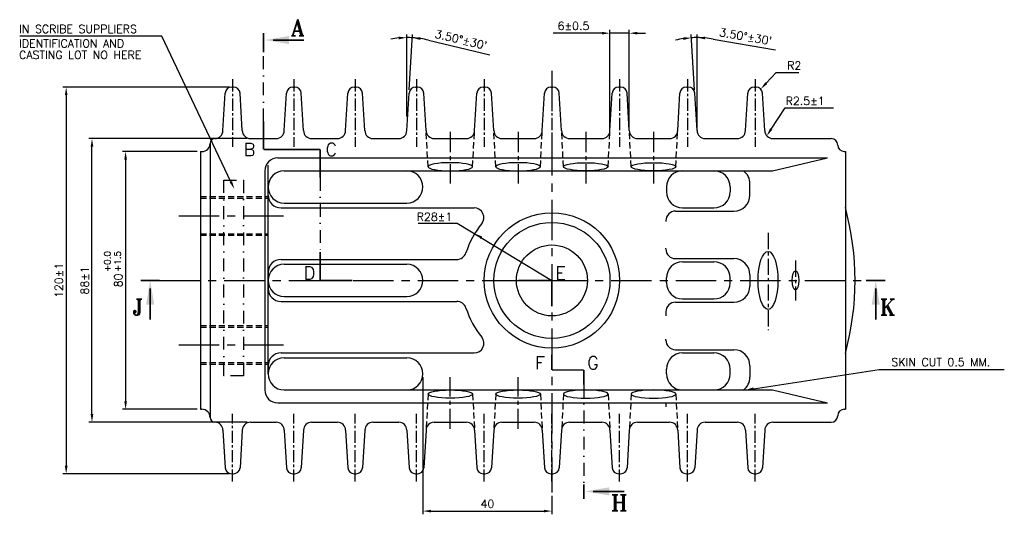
# Model space of a CAD drawing. Extents: x -78 to 847, y 1 to 655.
# Tile 3 of 10: x 122 to 427, y 268 to 422. Entities that reach past the tile are written whole.
import ezdxf

# ---------------------------------------------------------------- set-up
doc = ezdxf.new("R2010")
doc.units = 0
doc.header["$MEASUREMENT"] = 0
for name, pattern in [('CENTER', [2, 1.25, -0.25, 0.25, -0.25]), ('DASHDOT', [1, 0.5, -0.25, 0, -0.25]), ('HIDDEN', [9.525, 6.35, -3.175])]:
    doc.linetypes.add(name, pattern=pattern)
doc.layers.get('0').update_dxf_attribs({"linetype": 'CONTINUOUS'})
doc.layers.get('DEFPOINTS').update_dxf_attribs({"linetype": 'CONTINUOUS'})
for name, color, linetype in [('BEND', 6, 'DASHDOT'), ('CEN', 3, 'CENTER'), ('DIM', 1, 'CONTINUOUS'), ('HIDD', 2, 'HIDDEN'), ('TAXT', 4, 'CONTINUOUS')]:
    doc.layers.add(name, color=color, linetype=linetype)
doc.styles.add('RAJESH', font='romans.shx')
doc.styles.add('ROMANS', font='romans', dxfattribs={"width": 1.5, "height": 1.5})
doc.styles.add('ROMANT', font='romant.shx')
doc.dimstyles.new('RAJESH', dxfattribs={"dimtxt": 2.5, "dimasz": 2.5, "dimexe": 1, "dimexo": 1, "dimgap": 1, "dimtad": 1, "dimdec": 1, "dimzin": 9, "dimdsep": 46, "dimtxsty": 'RAJESH', "dimcen": 0, "dimclrd": 1, "dimclre": 1, "dimclrt": 4, "dimadec": 0, "dimazin": 0, "dimtp": 0.5, "dimtfac": 1, "dimtdec": 1, "dimtmove": 0, "dimatfit": 3, "dimfxl": 0, "dimtolj": 1, "dimtzin": 9, "dimarcsym": 0})

# ---------------------------------------------------------------- blocks, each defined once
blk = doc.blocks.new('*D38')
at = {"layer": 'DEFPOINTS', "color": 0}
for p in [(304.99, 417.65), (304.99, 387.18), (311.01, 387.44)]:
    blk.add_point(p, dxfattribs=at)
at = {"layer": 'DIM', "color": 1, "lineweight": -2}
for p, q in [((304.99, 388.18), (304.99, 418.65)), ((311.01, 388.44), (311.01, 418.65)), ((302.49, 417.65), (287.4, 417.65)), ((311.01, 417.65), (304.99, 417.65)), ((313.51, 417.65), (316.01, 417.65))]:
    blk.add_line(p, q, dxfattribs=at)
at = {"layer": 'DIM', "color": 1}
for points in [[(302.49, 418.07), (302.49, 417.24), (304.99, 417.65)], [(313.51, 418.07), (313.51, 417.24), (311.01, 417.65)]]:
    blk.add_solid(points, dxfattribs=at)
at = {"layer": 'DIM', "color": 4, "insert": (293.7, 419.9), "char_height": 2.5, "attachment_point": 5, "style": 'RAJESH'}
blk.add_mtext('\\A1;6±0.5', dxfattribs=at)
blk = doc.blocks.new('*D39')
at = {"layer": 'DEFPOINTS', "color": 0}
for p in [(330.83, 416.25), (331.3, 399.06), (332.01, 390.83), (332.01, 387.44), (332.01, 387.44)]:
    blk.add_point(p, dxfattribs=at)
at = {"layer": 'DIM', "color": 1, "lineweight": -2}
for p, q in [((331.23, 400.06), (330.19, 417.22)), ((332.01, 391.83), (332.01, 417.28)), ((336.99, 415.84), (356.31, 412.45))]:
    blk.add_line(p, q, dxfattribs=at)
for start, end in [(98.4689, 103.4377), (90, 93.5), (80.0529, 90), (80.0623, 85.0311)]:
    blk.add_arc((332.01, 387.44), 28.84, start, end, dxfattribs=at)
at = {"layer": 'DIM', "color": 1}
for points in [[(327.72, 416.38), (327.8, 415.55), (330.25, 416.22)], [(334.49, 415.75), (334.52, 416.58), (332.01, 416.28)]]:
    blk.add_solid(points, dxfattribs=at)
at = {"layer": 'DIM', "color": 4, "insert": (347.08, 416.6), "char_height": 2.5, "attachment_point": 5, "rotation": 350.0529, "style": 'RAJESH'}
blk.add_mtext("\\A1;3.50°±30'", dxfattribs=at)
blk = doc.blocks.new('*D40')
at = {"layer": 'DEFPOINTS', "color": 0}
for p in [(242.59, 416.27), (242.72, 399.06), (242.01, 390.83), (242.01, 387.44), (242.01, 387.44)]:
    blk.add_point(p, dxfattribs=at)
at = {"layer": 'DIM', "color": 1, "lineweight": -2}
for p, q in [((242.01, 391.83), (242.01, 417.28)), ((242.78, 400.06), (243.83, 417.22)), ((248.71, 415.49), (267.79, 410.92))]:
    blk.add_line(p, q, dxfattribs=at)
for start, end in [(94.9689, 99.9377), (86.5, 90), (76.5529, 86.5), (76.5623, 81.5311)]:
    blk.add_arc((242.01, 387.44), 28.84, start, end, dxfattribs=at)
at = {"layer": 'DIM', "color": 1}
for points in [[(239.49, 416.58), (239.53, 415.75), (242.01, 416.28)], [(246.21, 415.55), (246.3, 416.38), (243.77, 416.22)]]:
    blk.add_solid(points, dxfattribs=at)
at = {"layer": 'DIM', "color": 4, "insert": (258.83, 415.62), "char_height": 2.5, "attachment_point": 5, "rotation": 346.5529, "style": 'RAJESH'}
blk.add_mtext("\\A1;3.50°±30'", dxfattribs=at)
blk = doc.blocks.new('*D41')
at = {"layer": 'DEFPOINTS', "color": 0}
for p in [(188.01, 400.94), (136.4, 280.94), (188.01, 280.94)]:
    blk.add_point(p, dxfattribs=at)
at = {"layer": 'DIM', "color": 1, "lineweight": -2}
for p, q in [((187.01, 400.94), (135.4, 400.94)), ((136.4, 398.44), (136.4, 283.44)), ((187.01, 280.94), (135.4, 280.94))]:
    blk.add_line(p, q, dxfattribs=at)
at = {"layer": 'DIM', "color": 1}
for points in [[(135.99, 398.44), (136.82, 398.44), (136.4, 400.94)], [(135.99, 283.44), (136.82, 283.44), (136.4, 280.94)]]:
    blk.add_solid(points, dxfattribs=at)
at = {"layer": 'DIM', "color": 4, "insert": (134.15, 340.94), "char_height": 2.5, "attachment_point": 5, "rotation": 90, "style": 'RAJESH'}
blk.add_mtext('\\A1;120±1', dxfattribs=at)
blk = doc.blocks.new('*D42')
at = {"layer": 'DEFPOINTS', "color": 0}
for p in [(144.4, 384.94), (193.51, 384.94), (193.51, 296.94)]:
    blk.add_point(p, dxfattribs=at)
at = {"layer": 'DIM', "color": 1, "lineweight": -2}
for p, q in [((192.51, 384.94), (143.4, 384.94)), ((144.4, 299.44), (144.4, 382.44)), ((192.51, 296.94), (143.4, 296.94))]:
    blk.add_line(p, q, dxfattribs=at)
at = {"layer": 'DIM', "color": 1}
for points in [[(143.98, 382.44), (144.81, 382.44), (144.4, 384.94)], [(143.98, 299.44), (144.81, 299.44), (144.4, 296.94)]]:
    blk.add_solid(points, dxfattribs=at)
at = {"layer": 'DIM', "color": 4, "insert": (142.15, 340.94), "char_height": 2.5, "attachment_point": 5, "rotation": 90, "style": 'RAJESH'}
blk.add_mtext('\\A1;88±1', dxfattribs=at)
blk = doc.blocks.new('*D43')
at = {"layer": 'DEFPOINTS', "color": 0}
for p in [(178.01, 380.94), (154.82, 300.94), (178.01, 300.94)]:
    blk.add_point(p, dxfattribs=at)
at = {"layer": 'DIM', "color": 1, "lineweight": -2}
for p, q in [((177.01, 380.94), (153.82, 380.94)), ((154.82, 378.44), (154.82, 303.44)), ((177.01, 300.94), (153.82, 300.94))]:
    blk.add_line(p, q, dxfattribs=at)
at = {"layer": 'DIM', "color": 1}
for points in [[(154.41, 378.44), (155.24, 378.44), (154.82, 380.94)], [(154.41, 303.44), (155.24, 303.44), (154.82, 300.94)]]:
    blk.add_solid(points, dxfattribs=at)
at = {"layer": 'DIM', "color": 4, "insert": (152.57, 340.94), "char_height": 2.5, "attachment_point": 5, "rotation": 90, "style": 'RAJESH'}
blk.add_mtext('\\A1;80', dxfattribs=at)
blk = doc.blocks.new('*D44')
at = {"layer": 'DEFPOINTS', "color": 0}
for p in [(247.01, 311.94), (287.01, 275.11), (287.01, 269.36)]:
    blk.add_point(p, dxfattribs=at)
at = {"layer": 'DIM', "color": 1, "lineweight": -2}
for p, q in [((247.01, 310.94), (247.01, 268.36)), ((287.01, 274.11), (287.01, 268.36)), ((249.51, 269.36), (284.51, 269.36))]:
    blk.add_line(p, q, dxfattribs=at)
at = {"layer": 'DIM', "color": 1}
for points in [[(249.51, 269.77), (249.51, 268.94), (247.01, 269.36)], [(284.51, 269.77), (284.51, 268.94), (287.01, 269.36)]]:
    blk.add_solid(points, dxfattribs=at)
at = {"layer": 'DIM', "color": 4, "insert": (267.01, 271.61), "char_height": 2.5, "attachment_point": 5, "style": 'RAJESH'}
blk.add_mtext('\\A1;40', dxfattribs=at)
blk = doc.blocks.new('A$C63000C74')
at = {"color": 1}
for p, q in [((-28.43, 44.66), (-69.38, 44.66)), ((-25.35, 44.66), (-28.43, 44.66)), ((-3.93, -0.47), (-25.35, 44.66))]:
    blk.add_line(p, q, dxfattribs=at)
blk.add_solid([(-3.56, -0.29), (-4.31, -0.65), (-2.86, -2.73)], dxfattribs=at)
at = {"color": 4, "style": 'RAJESH'}
for s, p in [('IN SCRIBE SUPPLIERS', (-69.6, 45.66)), ('IDENTIFICATION AND', (-69.6, 41.18)), ('CASTING LOT NO HERE', (-69.6, 37.61))]:
    blk.add_text(s, height=2.5, dxfattribs=at).set_placement(p)

msp = doc.modelspace()

# ---------------------------------------------------------------- linework, layer by layer
for p, q in [((332.01, 387.44), (332.01, 406.81)), ((187.71, 400.94), (188.3, 400.94)), ((206.71, 400.94), (207.3, 400.94)), ((225.71, 400.94), (226.3, 400.94)), ((244.71, 400.94), (245.3, 400.94)), ((265.71, 400.94), (266.3, 400.94)), ((286.71, 400.94), (287.3, 400.94)), ((307.71, 400.94), (308.3, 400.94)), ((328.71, 400.94), (329.3, 400.94)), ((349.71, 400.94), (350.3, 400.94)), ((185.01, 387.44), (185.72, 399.06)), ((191.01, 387.44), (190.3, 399.06)), ((204.01, 387.44), (204.72, 399.06)), ((210.01, 387.44), (209.3, 399.06)), ((223.01, 387.44), (223.72, 399.06)), ((229.01, 387.44), (228.3, 399.06)), ((242.01, 387.44), (242.72, 399.06)), ((248.01, 387.44), (247.3, 399.06)), ((263.01, 387.44), (263.72, 399.06)), ((269.01, 387.44), (268.3, 399.06)), ((284.01, 387.44), (284.72, 399.06)), ((290.01, 387.44), (289.3, 399.06)), ((305.01, 387.44), (305.72, 399.06)), ((311.01, 387.44), (310.3, 399.06)), ((326.01, 387.44), (326.72, 399.06)), ((332.01, 387.44), (331.3, 399.06)), ((347.01, 387.44), (347.72, 399.06)), ((353.01, 387.44), (352.3, 399.06)), ((182.51, 384.94), (182.51, 384.94)), ((193.51, 384.94), (201.51, 384.94)), ((201.51, 384.94), (201.51, 384.94)), ((212.51, 384.94), (220.51, 384.94)), ((220.51, 384.94), (220.51, 384.94)), ((231.51, 384.94), (239.51, 384.94)), ((239.51, 384.94), (239.51, 384.94)), ((250.51, 384.94), (260.51, 384.94)), ((260.51, 384.94), (260.51, 384.94)), ((271.51, 384.94), (281.51, 384.94)), ((281.51, 384.94), (281.51, 384.94)), ((292.51, 384.94), (302.51, 384.94)), ((302.51, 384.94), (302.51, 384.94)), ((313.51, 384.94), (323.51, 384.94)), ((323.51, 384.94), (323.51, 384.94)), ((334.51, 384.94), (344.51, 384.94)), ((344.51, 384.94), (344.51, 384.94)), ((355.51, 384.94), (373.64, 384.94)), ((181.01, 383.44), (181.01, 298.44)), ((375.64, 382.94), (375.64, 382.94)), ((178.01, 380.94), (178.51, 380.94)), ((178.01, 380.94), (178.01, 300.94)), ((202.01, 378.94), (372.5, 378.94)), ((355.43, 374.94), (372.5, 378.94)), ((377.64, 380.94), (378, 380.94)), ((378, 380.94), (378, 300.94)), ((199.01, 367.44), (199.01, 376.74)), ((198.01, 374.94), (198.01, 306.94)), ((204.01, 374.94), (242.01, 374.94)), ((242.01, 374.94), (355.43, 374.94)), ((199.01, 311.94), (199.01, 369.94)), ((348.42, 367.44), (348.42, 370.94)), ((203.01, 363.44), (262.91, 363.44)), ((204.01, 364.94), (242.01, 364.94)), ((322.33, 359.44), (322.33, 359.19)), ((322.33, 350.69), (322.33, 350.94)), ((203.01, 347.44), (257.5, 347.44)), ((204.01, 345.94), (242.01, 345.94)), ((199.01, 343.44), (199.01, 338.44)), ((348.42, 342.69), (348.42, 339.19)), ((204.01, 335.94), (242.01, 335.94)), ((203.01, 334.44), (257.5, 334.44)), ((322.33, 331.19), (322.33, 329.91)), ((322.33, 322.44), (322.33, 322.69)), ((203.01, 318.44), (262.91, 318.44)), ((204.01, 316.94), (242.01, 316.94)), ((199.01, 314.44), (199.01, 311.94)), ((348.42, 314.44), (348.42, 310.94)), ((204.01, 306.94), (242.01, 306.94)), ((242.01, 306.94), (355.43, 306.94)), ((355.43, 306.94), (372.5, 302.94)), ((202.01, 302.94), (372.5, 302.94)), ((322.33, 302.94), (322.33, 301.66)), ((178.01, 300.94), (178.51, 300.94)), ((377.64, 300.94), (378, 300.94)), ((182.51, 296.94), (182.51, 296.94)), ((193.51, 296.94), (201.51, 296.94)), ((201.51, 296.94), (201.51, 296.94)), ((212.51, 296.94), (220.51, 296.94)), ((220.51, 296.94), (220.51, 296.94)), ((231.51, 296.94), (239.51, 296.94)), ((239.51, 296.94), (239.51, 296.94)), ((250.51, 296.94), (260.51, 296.94)), ((260.51, 296.94), (260.51, 296.94)), ((271.51, 296.94), (281.51, 296.94)), ((281.51, 296.94), (281.51, 296.94)), ((292.51, 296.94), (302.51, 296.94)), ((302.51, 296.94), (302.51, 296.94)), ((313.51, 296.94), (323.51, 296.94)), ((323.51, 296.94), (323.51, 296.94)), ((334.51, 296.94), (344.51, 296.94)), ((344.51, 296.94), (344.51, 296.94)), ((355.51, 296.94), (373.64, 296.94)), ((375.64, 298.94), (375.64, 298.94)), ((185.01, 294.44), (185.72, 282.82)), ((191.01, 294.44), (190.3, 282.82)), ((204.01, 294.44), (204.72, 282.82)), ((210.01, 294.44), (209.3, 282.82)), ((223.01, 294.44), (223.72, 282.82)), ((229.01, 294.44), (228.3, 282.82)), ((242.01, 294.44), (242.72, 282.82)), ((248.01, 294.44), (247.3, 282.82)), ((263.01, 294.44), (263.72, 282.82)), ((269.01, 294.44), (268.3, 282.82)), ((284.01, 294.44), (284.72, 282.82)), ((290.01, 294.44), (289.3, 282.82)), ((305.01, 294.44), (305.72, 282.82)), ((311.01, 294.44), (310.3, 282.82)), ((326.01, 294.44), (326.72, 282.82)), ((332.01, 294.44), (331.3, 282.82)), ((347.01, 294.44), (347.72, 282.82)), ((353.01, 294.44), (352.3, 282.82)), ((187.71, 280.94), (188.3, 280.94)), ((206.71, 280.94), (207.3, 280.94)), ((225.71, 280.94), (226.3, 280.94)), ((244.71, 280.94), (245.3, 280.94)), ((265.71, 280.94), (266.3, 280.94)), ((286.71, 280.94), (287.3, 280.94)), ((307.71, 280.94), (308.3, 280.94)), ((328.71, 280.94), (329.3, 280.94)), ((349.71, 280.94), (350.3, 280.94))]:
    msp.add_line(p, q)
at = {"ltscale": 10}
for p, q in [((322.51, 369.94), (322.51, 368.44)), ((342.26, 369.94), (342.26, 368.44)), ((327.51, 363.44), (337.26, 363.44)), ((325.33, 362.44), (343.42, 362.44)), ((325.33, 347.69), (343.42, 347.69)), ((327.51, 346.69), (337.26, 346.69)), ((322.51, 340.19), (322.51, 341.69)), ((342.26, 340.19), (342.26, 341.69)), ((325.33, 334.19), (343.42, 334.19)), ((327.51, 335.19), (337.26, 335.19)), ((325.33, 319.44), (343.42, 319.44)), ((327.51, 318.44), (337.26, 318.44)), ((322.51, 311.94), (322.51, 313.44)), ((342.26, 311.94), (342.26, 313.44)), ((327.51, 306.94), (337.26, 306.94))]:
    msp.add_line(p, q, dxfattribs=at)
at = {"color": 1}
for p, q in [((349.48, 307.32), (388.51, 313.33)), ((388.51, 313.33), (391.28, 313.33)), ((391.28, 313.33), (427.28, 313.33))]:
    msp.add_line(p, q, dxfattribs=at)
at = {"const_width": 0.5}
for points in [[(165.42, 340.94), (159.46, 340.94)], [(390.41, 340.94), (384.44, 340.94)]]:
    msp.add_lwpolyline(points, dxfattribs=at)
at = {"color": 1, "const_width": 0.5}
for points in [[(162.44, 338.44), (162.44, 328.78)], [(387.42, 338.44), (387.42, 328.78)], [(299.76, 275.47), (309.42, 275.47)]]:
    msp.add_lwpolyline(points, dxfattribs=at)
for radius in [21, 18, 11]:
    msp.add_circle((287.01, 340.94), radius)
for centre, radius, start, end in [((187.71, 398.94), 2, 90, 176.5), ((188.3, 398.94), 2, 3.5, 90), ((206.71, 398.94), 2, 90, 176.5), ((207.3, 398.94), 2, 3.5, 90), ((225.71, 398.94), 2, 90, 176.5), ((226.3, 398.94), 2, 3.5, 90), ((244.71, 398.94), 2, 90, 176.5), ((245.3, 398.94), 2, 3.5, 90), ((265.71, 398.94), 2, 90, 176.5), ((266.3, 398.94), 2, 3.5, 90), ((286.71, 398.94), 2, 90, 176.5), ((287.3, 398.94), 2, 3.5, 90), ((307.71, 398.94), 2, 90, 176.5), ((308.3, 398.94), 2, 3.5, 90), ((328.71, 398.94), 2, 90, 176.5), ((329.3, 398.94), 2, 3.5, 90), ((349.71, 398.94), 2, 90, 176.5), ((350.3, 398.94), 2, 3.5, 90), ((182.51, 383.44), 1.5, 90, 180), ((182.51, 387.44), 2.5, 270, 360), ((193.51, 387.44), 2.5, 180, 270), ((201.51, 387.44), 2.5, 270, 360), ((212.51, 387.44), 2.5, 180, 270), ((220.51, 387.44), 2.5, 270, 360), ((231.51, 387.44), 2.5, 180, 270), ((239.51, 387.44), 2.5, 270, 360), ((250.51, 387.44), 2.5, 180, 270), ((260.51, 387.44), 2.5, 270, 360), ((271.51, 387.44), 2.5, 180, 270), ((281.51, 387.44), 2.5, 270, 360), ((292.51, 387.44), 2.5, 180, 270), ((302.51, 387.44), 2.5, 270, 360), ((313.51, 387.44), 2.5, 180, 270), ((323.51, 387.44), 2.5, 270, 360), ((334.51, 387.44), 2.5, 180, 270), ((344.51, 387.44), 2.5, 270, 360), ((355.51, 387.44), 2.5, 180, 270), ((373.64, 382.94), 2, 0, 90), ((178.51, 383.44), 2.5, 270, 0), ((377.64, 382.94), 2, 180, 270), ((202.01, 374.94), 4, 90, 180), ((204.01, 369.94), 5, 90, 270), ((242.01, 369.94), 5, 270, 90), ((203.01, 367.44), 4, 180, 270), ((343.42, 367.44), 5, 270, 0), ((262.91, 360.44), 3, 321.0212, 90), ((293.84, 340.94), 87.16, 344.9267, 15.0733), ((287.01, 340.94), 28, 141.0212, 162.1545), ((257.5, 350.44), 3, 270, 342.1545), ((203.01, 343.44), 4, 90, 180), ((204.01, 340.94), 5, 90, 270), ((242.01, 340.94), 5, 270, 90), ((343.42, 342.69), 5, 0, 90), ((203.01, 338.44), 4, 180, 270), ((257.5, 331.44), 3, 17.8455, 90), ((287.01, 340.94), 28, 197.8455, 218.9788), ((262.91, 321.44), 3, 270, 38.9788), ((203.01, 314.44), 4, 90, 180), ((343.42, 314.44), 5, 0, 90), ((204.01, 311.94), 5, 90, 270), ((242.01, 311.94), 5, 270, 90), ((202.01, 306.94), 4, 180, 270), ((178.51, 298.44), 2.5, 0, 90), ((377.64, 298.94), 2, 90, 180), ((182.51, 298.44), 1.5, 180, 270), ((182.51, 294.44), 2.5, 0, 90), ((193.51, 294.44), 2.5, 90, 180), ((201.51, 294.44), 2.5, 0, 90), ((212.51, 294.44), 2.5, 90, 180), ((220.51, 294.44), 2.5, 0, 90), ((231.51, 294.44), 2.5, 90, 180), ((239.51, 294.44), 2.5, 0, 90), ((250.51, 294.44), 2.5, 90, 180), ((260.51, 294.44), 2.5, 0, 90), ((271.51, 294.44), 2.5, 90, 180), ((281.51, 294.44), 2.5, 0, 90), ((292.51, 294.44), 2.5, 90, 180), ((302.51, 294.44), 2.5, 0, 90), ((313.51, 294.44), 2.5, 90, 180), ((323.51, 294.44), 2.5, 0, 90), ((334.51, 294.44), 2.5, 90, 180), ((344.51, 294.44), 2.5, 0, 90), ((355.51, 294.44), 2.5, 90, 180), ((373.64, 298.94), 2, 270, 0), ((187.71, 282.94), 2, 183.5, 270), ((188.3, 282.94), 2, 270, 356.5), ((206.71, 282.94), 2, 183.5, 270), ((207.3, 282.94), 2, 270, 356.5), ((225.71, 282.94), 2, 183.5, 270), ((226.3, 282.94), 2, 270, 356.5), ((244.71, 282.94), 2, 183.5, 270), ((245.3, 282.94), 2, 270, 356.5), ((265.71, 282.94), 2, 183.5, 270), ((266.3, 282.94), 2, 270, 356.5), ((286.71, 282.94), 2, 183.5, 270), ((287.3, 282.94), 2, 270, 356.5), ((307.71, 282.94), 2, 183.5, 270), ((308.3, 282.94), 2, 270, 356.5), ((328.71, 282.94), 2, 183.5, 270), ((329.3, 282.94), 2, 270, 356.5), ((349.71, 282.94), 2, 183.5, 270), ((350.3, 282.94), 2, 270, 356.5)]:
    msp.add_arc(centre, radius, start, end)
at = {"ltscale": 10}
for centre, radius, start, end in [((327.51, 369.94), 5, 90, 180), ((337.26, 369.94), 5, 0, 90), ((343.42, 370.94), 5, 0, 53.1301), ((327.51, 368.44), 5, 180, 270), ((337.26, 368.44), 5, 270, 0), ((325.33, 359.44), 3, 90, 180), ((325.33, 350.69), 3, 180, 270), ((327.51, 341.69), 5, 90, 180), ((337.26, 341.69), 5, 0, 90), ((327.51, 340.19), 5, 180, 270), ((337.26, 340.19), 5, 270, 0), ((343.42, 339.19), 5, 270, 0), ((325.33, 331.19), 3, 90, 180), ((325.33, 322.44), 3, 180, 270), ((327.51, 313.44), 5, 90, 180), ((337.26, 313.44), 5, 0, 90), ((327.51, 311.94), 5, 180, 270), ((337.26, 311.94), 5, 270, 0), ((343.42, 310.94), 5, 306.8699, 0)]:
    msp.add_arc(centre, radius, start, end, dxfattribs=at)
at = {"extrusion": (0, 0, -1)}
for centre, major_axis in [((255.51, 376.21), (6.92, 0)), ((276.51, 376.21), (6.92, 0)), ((297.51, 305.67), (-6.92, 0)), ((318.51, 305.67), (-6.92, 0))]:
    msp.add_ellipse(centre, major_axis=major_axis, ratio=0.182876, dxfattribs=at)
for centre, major_axis, ratio in [((297.51, 376.21), (-6.92, 0), 0.182876), ((318.51, 376.21), (-6.92, 0), 0.182876), ((354.01, 340.94), (0, -9), 0.34202), ((362.56, 340.94), (0, -3), 0.34202), ((255.51, 305.67), (6.92, 0), 0.182876), ((276.51, 305.67), (6.92, 0), 0.182876)]:
    msp.add_ellipse(centre, major_axis=major_axis, ratio=ratio)
at = {"color": 1}
for points in [[(163.69, 333.44), (161.19, 333.44), (162.44, 340.94)], [(388.67, 333.44), (386.17, 333.44), (387.42, 340.94)], [(349.54, 306.91), (349.42, 307.73), (347.01, 306.94)], [(304.76, 276.72), (304.76, 274.22), (297.26, 275.47)]]:
    msp.add_solid(points, dxfattribs=at)
at = {"layer": 'BEND', "ltscale": 8}
for p, q in [((197.61, 390.29), (197.61, 416.37)), ((215.11, 372.77), (215.11, 349.77)), ((296.87, 308.63), (296.87, 274.21))]:
    msp.add_line(p, q, dxfattribs=at)
msp.add_lwpolyline([(185.25, 372.04), (191.39, 372.04), (191.39, 311.37), (185.25, 311.37)], close=True, dxfattribs=at)
at = {"layer": 'CEN', "ltscale": 3}
for p, q in [((188.01, 403.34), (188.01, 382.38)), ((207.01, 403.34), (207.01, 382.38)), ((226.01, 403.34), (226.01, 382.38)), ((245.01, 403.34), (245.01, 382.38)), ((266.01, 403.34), (266.01, 382.38)), ((287.01, 403.34), (287.01, 382.38)), ((308.01, 403.34), (308.01, 382.38)), ((329.01, 403.34), (329.01, 382.38)), ((350.01, 403.34), (350.01, 382.38)), ((188.01, 278.54), (188.01, 299.5)), ((207.01, 278.54), (207.01, 299.5)), ((226.01, 278.54), (226.01, 299.5)), ((245.01, 278.54), (245.01, 299.5)), ((266.01, 278.54), (266.01, 299.5)), ((266.01, 278.54), (266.01, 299.5)), ((287.01, 278.54), (287.01, 299.5)), ((308.01, 278.54), (308.01, 299.5)), ((329.01, 278.54), (329.01, 299.5)), ((350.01, 278.54), (350.01, 299.5))]:
    msp.add_line(p, q, dxfattribs=at)
at = {"layer": 'CEN', "ltscale": 10}
for p, q in [((287.01, 405.97), (287.01, 275.11)), ((171.33, 360.94), (205.99, 360.94)), ((165.42, 340.94), (387.77, 340.94)), ((171.33, 320.94), (205.99, 320.94))]:
    msp.add_line(p, q, dxfattribs=at)
at = {"layer": 'CEN', "ltscale": 5}
for p, q in [((255.51, 387.01), (255.51, 370.99)), ((276.51, 387.01), (276.51, 370.99)), ((297.51, 387.01), (297.51, 370.99)), ((318.51, 387.01), (318.51, 370.99)), ((255.51, 294.87), (255.51, 310.89)), ((276.51, 294.87), (276.51, 310.89))]:
    msp.add_line(p, q, dxfattribs=at)
at = {"layer": 'CEN', "ltscale": 4}
for p, q in [((354.01, 355.66), (354.01, 325.53)), ((362.56, 347.07), (362.56, 334.7))]:
    msp.add_line(p, q, dxfattribs=at)
at = {"layer": 'DIM', "color": 1}
for p, q in [((353.46, 402.14), (356.5, 405.43)), ((356.5, 405.43), (358.5, 405.43)), ((358.5, 405.43), (363.55, 405.43)), ((354.99, 387.89), (359.29, 394.51)), ((359.29, 394.51), (360.97, 394.51)), ((360.97, 394.51), (374.35, 394.51)), ((257.67, 358.75), (287.01, 340.94))]:
    msp.add_line(p, q, dxfattribs=at)
at = {"layer": 'DIM'}
msp.add_line((245.5, 358.75), (257.67, 358.75), dxfattribs=at)
at = {"layer": 'DIM', "color": 1, "const_width": 0.5}
msp.add_lwpolyline([(200.5, 415.53), (210.16, 415.53)], dxfattribs=at)
at = {"layer": 'DIM', "color": 1}
for points in [[(205.5, 416.78), (205.5, 414.28), (198, 415.53)], [(353.76, 401.86), (353.15, 402.43), (351.76, 400.31)], [(355.34, 387.66), (354.64, 388.12), (353.62, 385.8)], [(264.99, 353.82), (265.42, 354.53), (263.07, 355.47)]]:
    msp.add_solid(points, dxfattribs=at)
at = {"layer": 'HIDD', "ltscale": 0.3}
for p, q in [((248.59, 376.21), (248.01, 387.44)), ((262.43, 376.21), (263.01, 387.44)), ((269.59, 376.21), (269.01, 387.44)), ((283.43, 376.21), (284.01, 387.44)), ((290.59, 376.21), (290.01, 387.44)), ((304.43, 376.21), (305.01, 387.44)), ((311.59, 376.21), (311.01, 387.44)), ((325.43, 376.21), (326.01, 387.44)), ((178.01, 366.94), (199.01, 366.94)), ((178.01, 366.44), (199.01, 366.44)), ((178.01, 355.44), (199.01, 355.44)), ((178.01, 354.94), (199.01, 354.94)), ((178.01, 326.94), (199.01, 326.94)), ((178.01, 326.44), (199.01, 326.44)), ((178.01, 315.44), (199.01, 315.44)), ((178.01, 314.94), (199.01, 314.94)), ((248.59, 305.67), (248.01, 294.44)), ((262.43, 305.67), (263.01, 294.44)), ((269.59, 305.67), (269.01, 294.44)), ((283.43, 305.67), (284.01, 294.44)), ((290.59, 305.67), (290.01, 294.44)), ((304.43, 305.67), (305.01, 294.44)), ((311.59, 305.67), (311.01, 294.44)), ((325.43, 305.67), (326.01, 294.44))]:
    msp.add_line(p, q, dxfattribs=at)
at = {"layer": 'TAXT', "const_width": 0.5}
for points in [[(197.61, 411.73), (197.61, 417.69)], [(197.61, 381.59), (197.61, 390.29)], [(197.61, 381.59), (215.11, 381.59)], [(215.11, 381.59), (215.11, 372.77)], [(215.11, 349.77), (215.11, 340.94)], [(215.11, 340.94), (225.13, 340.94)], [(287.01, 340.94), (276.59, 340.94)], [(287.01, 340.54), (287.01, 332.85)], [(287.01, 317.91), (287.01, 313.14)], [(287.01, 313.14), (296.87, 313.14)], [(296.87, 313.14), (296.87, 308.63)], [(296.87, 277.63), (296.87, 273.12)]]:
    msp.add_lwpolyline(points, dxfattribs=at)

# ---------------------------------------------------------------- block references
msp.add_blockref('A$C63000C74', (191.39, 372.04))

# ---------------------------------------------------------------- texts
at = {"color": 4, "insert": (392.28, 315.58), "char_height": 2.5, "attachment_point": 4, "style": 'RAJESH'}
msp.add_mtext('\\A1;SKIN CUT 0.5 MM.', dxfattribs=at)
at = {"layer": 'DIM', "color": 6}
for s, height, style, p in [('A', 5, 'ROMANT', (206.05, 416.85)), ('R28%%P1', 2.5, 'ROMANS', (245.07, 359.42))]:
    msp.add_text(s, height=height, dxfattribs=dict(at, style=style)).set_placement(p)
at = {"layer": 'DIM', "color": 4, "style": 'RAJESH'}
msp.add_text('R2.5%%P1', height=2.5, dxfattribs=at).set_placement((359.48, 395.37))
at = {"layer": 'DIM', "color": 6, "style": 'ROMANS'}
for s, p in [('+0.0', (150.18, 343.54)), ('+1.5', (153.33, 343.54))]:
    msp.add_text(s, height=2, rotation=90, dxfattribs=at).set_placement(p)
at = {"layer": 'DIM', "color": 4, "insert": (359.95, 407.63), "char_height": 2.5, "attachment_point": 4, "style": 'RAJESH'}
msp.add_mtext('\\A1;R2', dxfattribs=at)
at = {"layer": 'TAXT', "color": 6, "style": 'ROMANT'}
for s, height, p in [('B', 4, (191.44, 379.55)), ('C ', 4, (216.8, 379.55)), ('D', 4, (210.02, 341.23)), ('E ', 4, (288.08, 341.23)), ('J', 5, (156.9, 330.13)), ('K', 5, (388.68, 330.13)), ('F', 4, (281.76, 313.36)), ('G', 4, (297.94, 313.36)), ('H ', 5, (305.31, 269.42))]:
    msp.add_text(s, height=height, dxfattribs=at).set_placement(p)

# ---------------------------------------------------------------- dimensions: what is measured, and where the dimension line sits
at = {"layer": 'DIM'}
dim = msp.add_linear_dim(base=(304.99, 417.65), p1=(311.01, 387.44), p2=(304.99, 387.18), text='6±0.5', dimstyle='RAJESH', dxfattribs=at)
dim.commit()
dim.dimension.update_dxf_attribs({"geometry": '*D38', "text_midpoint": (293.7, 419.9)})
for base, line1, line2, picture, middle in [((242.59, 416.27), ((242.01, 387.44), (242.01, 390.83)), ((242.01, 387.44), (242.72, 399.06)), '*D40', (258.83, 415.62)), ((330.83, 416.25), ((332.01, 387.44), (332.01, 390.83)), ((332.01, 387.44), (331.3, 399.06)), '*D39', (347.08, 416.6))]:
    dim = msp.add_angular_dim_2l(base=base, line1=line1, line2=line2, text="<>±30'", dimstyle='RAJESH', override={"dimadec": 2}, dxfattribs=at)
    dim.commit()
    dim.dimension.update_dxf_attribs({"geometry": picture, "text_midpoint": middle})
for base, p1, p2, picture, middle in [((136.4, 280.94), (188.01, 400.94), (188.01, 280.94), '*D41', (134.15, 340.94)), ((144.4, 384.94), (193.51, 296.94), (193.51, 384.94), '*D42', (142.15, 340.94))]:
    dim = msp.add_linear_dim(base=base, p1=p1, p2=p2, angle=90, text='<>±1', dimstyle='RAJESH', dxfattribs=at)
    dim.commit()
    dim.dimension.update_dxf_attribs({"geometry": picture, "text_midpoint": middle})
dim = msp.add_linear_dim(base=(154.82, 300.94), p1=(178.01, 380.94), p2=(178.01, 300.94), angle=90, dimstyle='RAJESH', dxfattribs=at)
dim.commit()
dim.dimension.update_dxf_attribs({"geometry": '*D43', "text_midpoint": (152.57, 340.94)})
dim = msp.add_linear_dim(base=(287.01, 269.36), p1=(247.01, 311.94), p2=(287.01, 275.11), dimstyle='RAJESH', dxfattribs=at)
dim.commit()
dim.dimension.update_dxf_attribs({"geometry": '*D44', "text_midpoint": (267.01, 271.61)})

doc.saveas('drawing.dxf')
